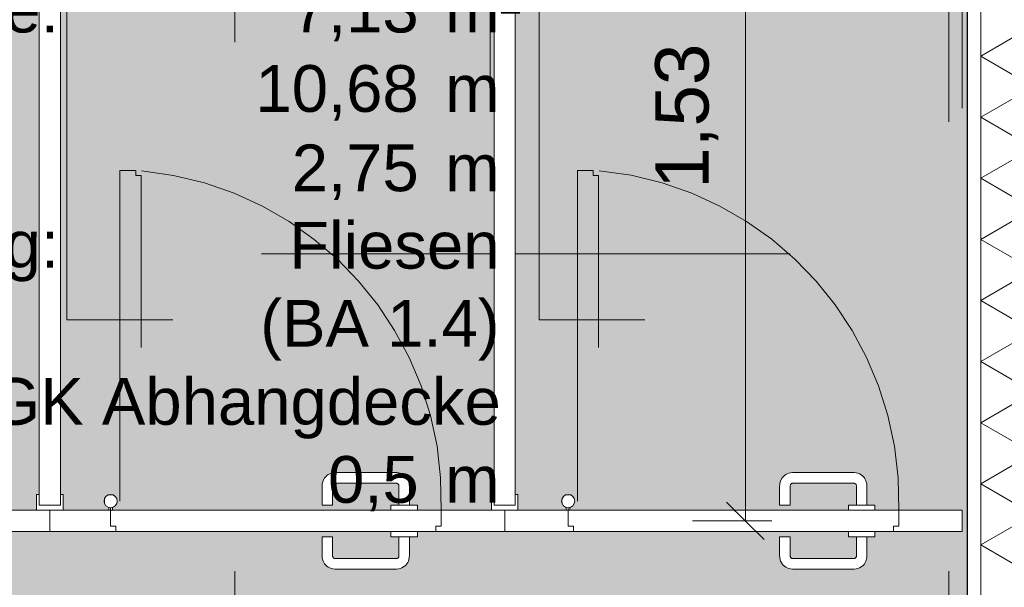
# Model space of a CAD drawing. Header units: metres. Extents: x -111 to 152, y -132 to 99.
# Tile 95 of 256: x -30.11 to -28.25, y -1.98 to -0.91. Entities that reach past the tile are written whole.
import ezdxf
from ezdxf.enums import TextEntityAlignment as Align

# ---------------------------------------------------------------- set-up
doc = ezdxf.new("R2010")
doc.units = ezdxf.units.M
doc.header["$PDMODE"] = 1
doc.header["$PDSIZE"] = -2
for name, pattern in [('Achsen 01', [5.291531, 3.175, -1.058062, 0.352704, -0.705764]), ('gestrichelt - 01', [2, 1, -1]), ('Raster 01', [2, 1, -1])]:
    doc.linetypes.add(name, pattern=pattern)
doc.layers.get('0').update_dxf_attribs({"lineweight": 25})
for name, color, linetype, lineweight in [('027_Tischlerarbeiten-340 WC Trennwände', 7, 'Continuous', 9), ('039_Trockenbauarbeiten-340 Gipskarton', 7, 'Continuous', 9), ('_1.35m (3D)', 7, 'Continuous', 9), ('_EG (2D)', 7, 'Continuous', 9), ('_EG - DS (2D)', 7, 'Continuous', 9), ('_GRU (2D)', 7, 'Continuous', 9), ('AV1-Stempel-Raumstempel', 7, 'Continuous', 9), ('Keine', 7, 'Continuous', 9)]:
    doc.layers.add(name, color=color, linetype=linetype, lineweight=lineweight)
for name, color, linetype, lineweight, true_color in [('039_Trockenbauarbeiten-340 Dämmung', 7, 'Continuous', 9, 0xc0c0c0), ('039_Trockenbauarbeiten-350 Deckenspiegel', 7, 'Continuous', 35, 0x008011), ('045_Sanitärausstattung-allg.', 9, 'Continuous', 9, 0x808080), ('AV1-Achsen', 1, 'Achsen 01', 18, 0xff0000), ('AV1-Raster', 7, 'Raster 01', 9, 0xa6a6a6)]:
    doc.layers.add(name, color=color, linetype=linetype, lineweight=lineweight, true_color=true_color)
doc.layers.get('0').freeze()
doc.styles.add('Arial', font='arial.ttf')
doc.styles.add('Arial (bold)', font='arialbd.ttf')
doc.dimstyles.new('COE 50', dxfattribs={"dimtxt": 126.090495, "dimasz": 0.001414, "dimexe": 0.001, "dimexo": 0.01, "dimgap": 0.001, "dimtad": 1, "dimdec": 3, "dimtxsty": 'Arial', "dimblk": 'VW_SLASH-3', "dimblk1": 'VW_SLASH-3', "dimblk2": 'VW_SLASH-3', "dimcen": 0, "dimadec": 3, "dimazin": 0, "dimtfac": 0.8, "dimtdec": 3, "dimtix": 1, "dimtmove": 0, "dimatfit": 0, "dimldrblk": 'VW_SLASH-2', "dimfxl": 0.002, "dimfxlon": 1, "dimfrac": 2, "dimtolj": 1, "dimarcsym": 0})

# ---------------------------------------------------------------- blocks, each defined once
blk = doc.blocks.new('Group-2')
at = {"layer": 'AV1-Raster'}
for p, q in [((-29.7, -22.95), (-29.7, 1.35)), ((-28.35, -22.95), (-28.35, 1.35)), ((1.35, -1.35), (-40.5, -1.35))]:
    blk.add_line(p, q, dxfattribs=at)
blk = doc.blocks.new('1.35m (3D)')
at = {"layer": 'AV1-Raster', "color": 7}
blk.add_blockref('Group-2', (0, 0), dxfattribs=at)
blk = doc.blocks.new('EG - DS (2D)')
at = {"layer": '039_Trockenbauarbeiten-350 Deckenspiegel', "linetype": 'Continuous', "lineweight": 0, "transparency": 33554483}
blk.add_hatch(color=106, dxfattribs=at).paths.add_polyline_path([(-30.925, -0.325), (-28.315, -0.325), (-28.315, -3.055), (-30.925, -3.055)])
at = {"layer": '039_Trockenbauarbeiten-350 Deckenspiegel', "flags": 128}
blk.add_lwpolyline([(-30.925, -0.325), (-28.315, -0.325), (-28.315, -3.055), (-30.925, -3.055)], close=True, dxfattribs=at)
blk = doc.blocks.new('Group-112')
at = {"layer": '045_Sanitärausstattung-allg.', "linetype": 'Raster 01', "flags": 128}
blk.add_lwpolyline([(-29.125, -0.875), (-28.325, -0.875), (-28.325, -1.475), (-29.125, -1.475)], close=True, dxfattribs=at)
at = {"color": 255, "transparency": 33554559}
blk.add_wipeout([(-28.905, -0.335), (-28.545, -0.335), (-28.545, -0.875), (-28.905, -0.875)], dxfattribs=at).dxf.layer = '045_Sanitärausstattung-allg.'
at = {"layer": '045_Sanitärausstattung-allg.', "flags": 128}
for points in [[(-28.905, -0.335), (-28.545, -0.335), (-28.545, -0.875), (-28.905, -0.875)], [(-28.855, -0.475), (-28.595, -0.475), (-28.595, -0.825), (-28.855, -0.825)]]:
    blk.add_lwpolyline(points, close=True, dxfattribs=at)
blk = doc.blocks.new('Group-113')
at = {"layer": '045_Sanitärausstattung-allg.', "linetype": 'Raster 01', "flags": 128}
blk.add_lwpolyline([(-30.0175, -0.875), (-29.2175, -0.875), (-29.2175, -1.475), (-30.0175, -1.475)], close=True, dxfattribs=at)
at = {"color": 255, "transparency": 33554559}
blk.add_wipeout([(-29.7975, -0.335), (-29.4375, -0.335), (-29.4375, -0.875), (-29.7975, -0.875)], dxfattribs=at).dxf.layer = '045_Sanitärausstattung-allg.'
at = {"layer": '045_Sanitärausstattung-allg.', "flags": 128}
for points in [[(-29.7975, -0.335), (-29.4375, -0.335), (-29.4375, -0.875), (-29.7975, -0.875)], [(-29.7475, -0.475), (-29.4875, -0.475), (-29.4875, -0.825), (-29.7475, -0.825)]]:
    blk.add_lwpolyline(points, close=True, dxfattribs=at)
blk = doc.blocks.new('Group-168')
at = {"color": 255, "linetype": 'Continuous', "lineweight": 5}
blk.add_wipeout([(-3.055, 28.11), (-0.125, 28.11), (-0.125, 28.21), (-3.055, 28.21)], dxfattribs=at).dxf.layer = '039_Trockenbauarbeiten-340 Dämmung'
blk = doc.blocks.new('Group-169')
at = {"layer": '039_Trockenbauarbeiten-340 Dämmung', "transparency": 33554687, "flags": 128}
blk.add_lwpolyline([(-1.958, 28.11), (-1.9003, 28.21), (-1.8426, 28.11), (-1.7848, 28.21), (-1.7271, 28.11), (-1.6694, 28.21), (-1.6116, 28.11), (-1.5539, 28.21), (-1.4962, 28.11), (-1.4384, 28.21), (-1.3807, 28.11), (-1.3229, 28.21), (-1.2652, 28.11), (-1.2075, 28.21), (-1.1497, 28.11), (-1.092, 28.21), (-1.0343, 28.11), (-0.9765, 28.21), (-0.9188, 28.11)], dxfattribs=at)
blk = doc.blocks.new('Group-170')
at = {"layer": '039_Trockenbauarbeiten-340 Dämmung'}
blk.add_blockref('Group-168', (0, 0), dxfattribs=at)
at = {"layer": '039_Trockenbauarbeiten-340 Dämmung', "transparency": 33554687}
blk.add_blockref('Group-169', (0, 0), dxfattribs=at)
blk = doc.blocks.new('Parametric Object-21')
at = {"layer": '039_Trockenbauarbeiten-340 Dämmung', "color": 7, "transparency": 33554687}
blk.add_blockref('Group-170', (0, 0), dxfattribs=at)
at = {"layer": '039_Trockenbauarbeiten-340 Dämmung', "color": 0, "flags": 1}
for tag in ['IFC_UUID', 'instanceID', 'prm0_name', 'prm0_type', 'prm0_value', 'prm1_name', 'prm1_type', 'prm1_value', 'prm2_name', 'prm2_type', 'prm2_value', 'prm3_name', 'prm3_type', 'prm3_value', 'prm4_name', 'prm4_type', 'prm4_value', 'prm5_name', 'prm5_type', 'prm5_value', 'prm6_name', 'prm6_type', 'prm6_value']:
    blk.add_attdef(tag, (-28.29, -3.055), '', height=0.00018, dxfattribs=at)
blk = doc.blocks.new('Group-214')
at = {"layer": '027_Tischlerarbeiten-340 WC Trennwände', "color": 253, "linetype": 'gestrichelt - 01', "lineweight": 9, "transparency": 33554687, "flags": 128}
blk.add_lwpolyline([(-29.9175, -1.8175), (-29.9175, -1.1925), (-29.8875, -1.1925), (-29.8875, -1.2025), (-29.8775, -1.2025), (-29.8775, -1.8075), (-29.8875, -1.8075), (-29.8875, -1.8175)], close=True, dxfattribs=at)
at = {"layer": '027_Tischlerarbeiten-340 WC Trennwände', "color": 253, "linetype": 'gestrichelt - 01', "lineweight": 9, "transparency": 33554687}
blk.add_arc((-29.935, -1.8158), 0.6253, 358.2358, 84.6435, dxfattribs=at)
at = {"color": 255}
for points in [[(-29.935, -1.8175), (-29.9315, -1.8175), (-29.9315, -1.835), (-29.935, -1.835)], [(-29.37, -1.885), (-29.37, -1.9182), (-29.3703, -1.9251), (-29.3719, -1.9308), (-29.3732, -1.9335), (-29.3749, -1.9361), (-29.3769, -1.9385), (-29.3792, -1.9406), (-29.3844, -1.9439), (-29.3873, -1.945), (-29.3902, -1.9458), (-29.3942, -1.9462), (-29.3968, -1.9462), (-29.492, -1.9462), (-29.5111, -1.9462), (-29.5147, -1.9459), (-29.5178, -1.9451), (-29.5208, -1.944), (-29.5236, -1.9425), (-29.5261, -1.9406), (-29.5284, -1.9385), (-29.5305, -1.9361), (-29.5334, -1.9309), (-29.535, -1.925), (-29.5351, -1.9247), (-29.5353, -1.9191), (-29.5353, -1.885), (-29.5153, -1.885), (-29.5153, -1.9191), (-29.5153, -1.9219), (-29.5153, -1.922), (-29.5149, -1.9232), (-29.5144, -1.9242), (-29.514, -1.9247), (-29.5135, -1.9251), (-29.513, -1.9255), (-29.5124, -1.9258), (-29.5118, -1.926), (-29.5112, -1.9262), (-29.5106, -1.9262), (-29.492, -1.9262), (-29.3968, -1.9262), (-29.394, -1.9262), (-29.3935, -1.926), (-29.3929, -1.9258), (-29.3918, -1.9251), (-29.3914, -1.9247), (-29.391, -1.9242), (-29.3906, -1.9237), (-29.3904, -1.9231), (-29.3901, -1.922), (-29.39, -1.9182), (-29.39, -1.885)]]:
    blk.add_wipeout(points, dxfattribs=at).dxf.layer = '027_Tischlerarbeiten-340 WC Trennwände'
at = {"layer": '027_Tischlerarbeiten-340 WC Trennwände', "flags": 128}
for points in [[(-29.935, -1.8175), (-29.9315, -1.8175), (-29.9315, -1.835), (-29.935, -1.835)], [(-29.37, -1.885), (-29.37, -1.9182), (-29.3703, -1.9251), (-29.3719, -1.9308), (-29.3732, -1.9335), (-29.3749, -1.9361), (-29.3769, -1.9385), (-29.3792, -1.9406), (-29.3844, -1.9439), (-29.3873, -1.945), (-29.3902, -1.9458), (-29.3942, -1.9462), (-29.3968, -1.9462), (-29.492, -1.9462), (-29.5111, -1.9462), (-29.5147, -1.9459), (-29.5178, -1.9451), (-29.5208, -1.944), (-29.5236, -1.9425), (-29.5261, -1.9406), (-29.5284, -1.9385), (-29.5305, -1.9361), (-29.5334, -1.9309), (-29.535, -1.925), (-29.5351, -1.9247), (-29.5353, -1.9191), (-29.5353, -1.885), (-29.5153, -1.885), (-29.5153, -1.9191), (-29.5153, -1.9219), (-29.5153, -1.922), (-29.5149, -1.9232), (-29.5144, -1.9242), (-29.514, -1.9247), (-29.5135, -1.9251), (-29.513, -1.9255), (-29.5124, -1.9258), (-29.5118, -1.926), (-29.5112, -1.9262), (-29.5106, -1.9262), (-29.492, -1.9262), (-29.3968, -1.9262), (-29.394, -1.9262), (-29.3935, -1.926), (-29.3929, -1.9258), (-29.3918, -1.9251), (-29.3914, -1.9247), (-29.391, -1.9242), (-29.3906, -1.9237), (-29.3904, -1.9231), (-29.3901, -1.922), (-29.39, -1.9182), (-29.39, -1.885)]]:
    blk.add_lwpolyline(points, close=True, dxfattribs=at)
at = {"color": 255}
for points in [[(-29.37, -1.825), (-29.37, -1.7918), (-29.3703, -1.7849), (-29.3719, -1.7792), (-29.3732, -1.7765), (-29.3749, -1.7739), (-29.3769, -1.7715), (-29.3792, -1.7694), (-29.3844, -1.7661), (-29.3873, -1.765), (-29.3902, -1.7642), (-29.3942, -1.7638), (-29.3968, -1.7638), (-29.492, -1.7638), (-29.5111, -1.7638), (-29.5147, -1.7641), (-29.5178, -1.7649), (-29.5208, -1.766), (-29.5236, -1.7675), (-29.5261, -1.7694), (-29.5284, -1.7715), (-29.5305, -1.7739), (-29.5334, -1.7791), (-29.535, -1.785), (-29.5351, -1.7853), (-29.5353, -1.7909), (-29.5353, -1.825), (-29.5153, -1.825), (-29.5153, -1.7909), (-29.5153, -1.7881), (-29.5153, -1.788), (-29.5149, -1.7868), (-29.5144, -1.7858), (-29.514, -1.7853), (-29.5135, -1.7849), (-29.513, -1.7845), (-29.5124, -1.7842), (-29.5118, -1.784), (-29.5112, -1.7838), (-29.5106, -1.7838), (-29.492, -1.7838), (-29.3968, -1.7838), (-29.394, -1.7838), (-29.3935, -1.784), (-29.3929, -1.7842), (-29.3918, -1.7849), (-29.3914, -1.7853), (-29.391, -1.7858), (-29.3906, -1.7863), (-29.3904, -1.7869), (-29.3901, -1.788), (-29.39, -1.7918), (-29.39, -1.825)], [(-29.32, -1.875), (-29.19, -1.875), (-29.19, -1.835), (-29.31, -1.835), (-29.31, -1.865), (-29.32, -1.865)]]:
    blk.add_wipeout(points, dxfattribs=at).dxf.layer = '027_Tischlerarbeiten-340 WC Trennwände'
at = {"layer": '027_Tischlerarbeiten-340 WC Trennwände', "flags": 128}
for points in [[(-29.37, -1.825), (-29.37, -1.7918), (-29.3703, -1.7849), (-29.3719, -1.7792), (-29.3732, -1.7765), (-29.3749, -1.7739), (-29.3769, -1.7715), (-29.3792, -1.7694), (-29.3844, -1.7661), (-29.3873, -1.765), (-29.3902, -1.7642), (-29.3942, -1.7638), (-29.3968, -1.7638), (-29.492, -1.7638), (-29.5111, -1.7638), (-29.5147, -1.7641), (-29.5178, -1.7649), (-29.5208, -1.766), (-29.5236, -1.7675), (-29.5261, -1.7694), (-29.5284, -1.7715), (-29.5305, -1.7739), (-29.5334, -1.7791), (-29.535, -1.785), (-29.5351, -1.7853), (-29.5353, -1.7909), (-29.5353, -1.825), (-29.5153, -1.825), (-29.5153, -1.7909), (-29.5153, -1.7881), (-29.5153, -1.788), (-29.5149, -1.7868), (-29.5144, -1.7858), (-29.514, -1.7853), (-29.5135, -1.7849), (-29.513, -1.7845), (-29.5124, -1.7842), (-29.5118, -1.784), (-29.5112, -1.7838), (-29.5106, -1.7838), (-29.492, -1.7838), (-29.3968, -1.7838), (-29.394, -1.7838), (-29.3935, -1.784), (-29.3929, -1.7842), (-29.3918, -1.7849), (-29.3914, -1.7853), (-29.391, -1.7858), (-29.3906, -1.7863), (-29.3904, -1.7869), (-29.3901, -1.788), (-29.39, -1.7918), (-29.39, -1.825)], [(-29.32, -1.875), (-29.19, -1.875), (-29.19, -1.835), (-29.31, -1.835), (-29.31, -1.865), (-29.32, -1.865)]]:
    blk.add_lwpolyline(points, close=True, dxfattribs=at)
at = {"color": 255}
for points in [[(-29.9385, -1.8175), (-29.935, -1.8175), (-29.935, -1.835), (-29.9385, -1.835)], [(-29.355, -1.875), (-29.355, -1.885), (-29.405, -1.885), (-29.405, -1.875)]]:
    blk.add_wipeout(points, dxfattribs=at).dxf.layer = '027_Tischlerarbeiten-340 WC Trennwände'
at = {"layer": '027_Tischlerarbeiten-340 WC Trennwände', "flags": 128}
for points in [[(-29.9385, -1.8175), (-29.935, -1.8175), (-29.935, -1.835), (-29.9385, -1.835)], [(-29.355, -1.875), (-29.355, -1.885), (-29.405, -1.885), (-29.405, -1.875)]]:
    blk.add_lwpolyline(points, close=True, dxfattribs=at)
at = {"color": 255}
blk.add_wipeout([(-29.935, -1.835), (-30.05, -1.835), (-30.05, -1.875), (-29.925, -1.875), (-29.925, -1.865), (-29.935, -1.865)], dxfattribs=at).dxf.layer = '027_Tischlerarbeiten-340 WC Trennwände'
at = {"layer": '027_Tischlerarbeiten-340 WC Trennwände', "flags": 128}
blk.add_lwpolyline([(-29.935, -1.835), (-30.05, -1.835), (-30.05, -1.875), (-29.925, -1.875), (-29.925, -1.865), (-29.935, -1.865)], close=True, dxfattribs=at)
at = {"color": 255}
blk.add_wipeout([(-29.9235, -1.8126), (-29.9234, -1.8222), (-29.9301, -1.829), (-29.9397, -1.8291), (-29.9465, -1.8224), (-29.9466, -1.8128), (-29.9399, -1.806), (-29.9303, -1.8059)], dxfattribs=at).dxf.layer = '027_Tischlerarbeiten-340 WC Trennwände'
at = {"layer": '027_Tischlerarbeiten-340 WC Trennwände'}
blk.add_circle((-29.935, -1.8175), 0.0125, dxfattribs=at)
at = {"color": 255}
blk.add_wipeout([(-29.935, -1.835), (-29.31, -1.835), (-29.31, -1.865), (-29.32, -1.865), (-29.32, -1.875), (-29.925, -1.875), (-29.925, -1.865), (-29.935, -1.865)], dxfattribs=at).dxf.layer = '027_Tischlerarbeiten-340 WC Trennwände'
at = {"layer": '027_Tischlerarbeiten-340 WC Trennwände', "flags": 128}
blk.add_lwpolyline([(-29.935, -1.835), (-29.31, -1.835), (-29.31, -1.865), (-29.32, -1.865), (-29.32, -1.875), (-29.925, -1.875), (-29.925, -1.865), (-29.935, -1.865)], close=True, dxfattribs=at)
at = {"color": 255}
blk.add_wipeout([(-29.355, -1.835), (-29.355, -1.825), (-29.405, -1.825), (-29.405, -1.835)], dxfattribs=at).dxf.layer = '027_Tischlerarbeiten-340 WC Trennwände'
at = {"layer": '027_Tischlerarbeiten-340 WC Trennwände', "flags": 128}
blk.add_lwpolyline([(-29.355, -1.835), (-29.355, -1.825), (-29.405, -1.825), (-29.405, -1.835)], close=True, dxfattribs=at)
blk = doc.blocks.new('COE - WC-Trennwand 01')
at = {"color": 255}
blk.add_wipeout([(0.01, 0.02), (1.49, 0.02), (1.49, -0.02), (0.01, -0.02)], dxfattribs=at).dxf.layer = '027_Tischlerarbeiten-340 WC Trennwände'
at = {"layer": '027_Tischlerarbeiten-340 WC Trennwände', "flags": 128}
blk.add_lwpolyline([(0.01, 0.02), (1.49, 0.02), (1.49, -0.02), (0.01, -0.02)], close=True, dxfattribs=at)
at = {"color": 255}
for points in [[(0.01, 0.02), (0.01, -0.02), (0.03, -0.02), (0.03, -0.025), (0, -0.025), (0, 0.025), (0.03, 0.025), (0.03, 0.02)], [(1.49, 0.02), (1.49, -0.02), (1.47, -0.02), (1.47, -0.025), (1.5, -0.025), (1.5, 0.025), (1.47, 0.025), (1.47, 0.02)]]:
    blk.add_wipeout(points, dxfattribs=at).dxf.layer = '027_Tischlerarbeiten-340 WC Trennwände'
at = {"layer": '027_Tischlerarbeiten-340 WC Trennwände', "flags": 128}
for points in [[(0.01, 0.02), (0.01, -0.02), (0.03, -0.02), (0.03, -0.025), (0, -0.025), (0, 0.025), (0.03, 0.025), (0.03, 0.02)], [(1.49, 0.02), (1.49, -0.02), (1.47, -0.02), (1.47, -0.025), (1.5, -0.025), (1.5, 0.025), (1.47, 0.025), (1.47, 0.02)]]:
    blk.add_lwpolyline(points, close=True, dxfattribs=at)
blk = doc.blocks.new('COE - WC-Tür 01')
at = {"layer": '027_Tischlerarbeiten-340 WC Trennwände', "color": 253, "linetype": 'gestrichelt - 01', "lineweight": 9, "transparency": 33554687, "flags": 128}
blk.add_lwpolyline([(0.0375, 0.7475), (0.6625, 0.7475), (0.6625, 0.7175), (0.6525, 0.7175), (0.6525, 0.7075), (0.0475, 0.7075), (0.0475, 0.7175), (0.0375, 0.7175)], close=True, dxfattribs=at)
at = {"layer": '027_Tischlerarbeiten-340 WC Trennwände', "color": 253, "linetype": 'gestrichelt - 01', "lineweight": 9, "transparency": 33554687}
blk.add_arc((0.0393, 0.765), 0.6253, 268.2358, 354.6435, dxfattribs=at)
at = {"color": 255}
for points in [[(0.0375, 0.765), (0.0375, 0.7615), (0.02, 0.7615), (0.02, 0.765)], [(-0.03, 0.2), (-0.0632, 0.2), (-0.0701, 0.2003), (-0.0758, 0.2019), (-0.0785, 0.2032), (-0.0811, 0.2049), (-0.0835, 0.2069), (-0.0856, 0.2092), (-0.0889, 0.2144), (-0.09, 0.2173), (-0.0908, 0.2202), (-0.0912, 0.2242), (-0.0912, 0.2268), (-0.0912, 0.322), (-0.0912, 0.3411), (-0.0909, 0.3447), (-0.0901, 0.3478), (-0.089, 0.3508), (-0.0875, 0.3536), (-0.0856, 0.3561), (-0.0835, 0.3584), (-0.0811, 0.3605), (-0.0759, 0.3634), (-0.07, 0.365), (-0.0697, 0.3651), (-0.0641, 0.3653), (-0.03, 0.3653), (-0.03, 0.3453), (-0.0641, 0.3453), (-0.0669, 0.3453), (-0.067, 0.3453), (-0.0682, 0.3449), (-0.0692, 0.3444), (-0.0697, 0.344), (-0.0701, 0.3435), (-0.0705, 0.343), (-0.0708, 0.3424), (-0.071, 0.3418), (-0.0712, 0.3412), (-0.0712, 0.3406), (-0.0712, 0.322), (-0.0712, 0.2268), (-0.0712, 0.224), (-0.071, 0.2235), (-0.0708, 0.2229), (-0.0701, 0.2218), (-0.0697, 0.2214), (-0.0692, 0.221), (-0.0687, 0.2206), (-0.0681, 0.2204), (-0.067, 0.2201), (-0.0632, 0.22), (-0.03, 0.22)]]:
    blk.add_wipeout(points, dxfattribs=at).dxf.layer = '027_Tischlerarbeiten-340 WC Trennwände'
at = {"layer": '027_Tischlerarbeiten-340 WC Trennwände', "flags": 128}
for points in [[(0.0375, 0.765), (0.0375, 0.7615), (0.02, 0.7615), (0.02, 0.765)], [(-0.03, 0.2), (-0.0632, 0.2), (-0.0701, 0.2003), (-0.0758, 0.2019), (-0.0785, 0.2032), (-0.0811, 0.2049), (-0.0835, 0.2069), (-0.0856, 0.2092), (-0.0889, 0.2144), (-0.09, 0.2173), (-0.0908, 0.2202), (-0.0912, 0.2242), (-0.0912, 0.2268), (-0.0912, 0.322), (-0.0912, 0.3411), (-0.0909, 0.3447), (-0.0901, 0.3478), (-0.089, 0.3508), (-0.0875, 0.3536), (-0.0856, 0.3561), (-0.0835, 0.3584), (-0.0811, 0.3605), (-0.0759, 0.3634), (-0.07, 0.365), (-0.0697, 0.3651), (-0.0641, 0.3653), (-0.03, 0.3653), (-0.03, 0.3453), (-0.0641, 0.3453), (-0.0669, 0.3453), (-0.067, 0.3453), (-0.0682, 0.3449), (-0.0692, 0.3444), (-0.0697, 0.344), (-0.0701, 0.3435), (-0.0705, 0.343), (-0.0708, 0.3424), (-0.071, 0.3418), (-0.0712, 0.3412), (-0.0712, 0.3406), (-0.0712, 0.322), (-0.0712, 0.2268), (-0.0712, 0.224), (-0.071, 0.2235), (-0.0708, 0.2229), (-0.0701, 0.2218), (-0.0697, 0.2214), (-0.0692, 0.221), (-0.0687, 0.2206), (-0.0681, 0.2204), (-0.067, 0.2201), (-0.0632, 0.22), (-0.03, 0.22)]]:
    blk.add_lwpolyline(points, close=True, dxfattribs=at)
at = {"color": 255}
for points in [[(0.03, 0.2), (0.0632, 0.2), (0.0701, 0.2003), (0.0758, 0.2019), (0.0785, 0.2032), (0.0811, 0.2049), (0.0835, 0.2069), (0.0856, 0.2092), (0.0889, 0.2144), (0.09, 0.2173), (0.0908, 0.2202), (0.0912, 0.2242), (0.0912, 0.2268), (0.0912, 0.322), (0.0912, 0.3411), (0.0909, 0.3447), (0.0901, 0.3478), (0.089, 0.3508), (0.0875, 0.3536), (0.0856, 0.3561), (0.0835, 0.3584), (0.0811, 0.3605), (0.0759, 0.3634), (0.07, 0.365), (0.0697, 0.3651), (0.0641, 0.3653), (0.03, 0.3653), (0.03, 0.3453), (0.0641, 0.3453), (0.0669, 0.3453), (0.067, 0.3453), (0.0682, 0.3449), (0.0692, 0.3444), (0.0697, 0.344), (0.0701, 0.3435), (0.0705, 0.343), (0.0708, 0.3424), (0.071, 0.3418), (0.0712, 0.3412), (0.0712, 0.3406), (0.0712, 0.322), (0.0712, 0.2268), (0.0712, 0.224), (0.071, 0.2235), (0.0708, 0.2229), (0.0701, 0.2218), (0.0697, 0.2214), (0.0692, 0.221), (0.0687, 0.2206), (0.0681, 0.2204), (0.067, 0.2201), (0.0632, 0.22), (0.03, 0.22)], [(-0.02, 0.15), (-0.02, 0.02), (0.02, 0.02), (0.02, 0.14), (-0.01, 0.14), (-0.01, 0.15)]]:
    blk.add_wipeout(points, dxfattribs=at).dxf.layer = '027_Tischlerarbeiten-340 WC Trennwände'
at = {"layer": '027_Tischlerarbeiten-340 WC Trennwände', "flags": 128}
for points in [[(0.03, 0.2), (0.0632, 0.2), (0.0701, 0.2003), (0.0758, 0.2019), (0.0785, 0.2032), (0.0811, 0.2049), (0.0835, 0.2069), (0.0856, 0.2092), (0.0889, 0.2144), (0.09, 0.2173), (0.0908, 0.2202), (0.0912, 0.2242), (0.0912, 0.2268), (0.0912, 0.322), (0.0912, 0.3411), (0.0909, 0.3447), (0.0901, 0.3478), (0.089, 0.3508), (0.0875, 0.3536), (0.0856, 0.3561), (0.0835, 0.3584), (0.0811, 0.3605), (0.0759, 0.3634), (0.07, 0.365), (0.0697, 0.3651), (0.0641, 0.3653), (0.03, 0.3653), (0.03, 0.3453), (0.0641, 0.3453), (0.0669, 0.3453), (0.067, 0.3453), (0.0682, 0.3449), (0.0692, 0.3444), (0.0697, 0.344), (0.0701, 0.3435), (0.0705, 0.343), (0.0708, 0.3424), (0.071, 0.3418), (0.0712, 0.3412), (0.0712, 0.3406), (0.0712, 0.322), (0.0712, 0.2268), (0.0712, 0.224), (0.071, 0.2235), (0.0708, 0.2229), (0.0701, 0.2218), (0.0697, 0.2214), (0.0692, 0.221), (0.0687, 0.2206), (0.0681, 0.2204), (0.067, 0.2201), (0.0632, 0.22), (0.03, 0.22)], [(-0.02, 0.15), (-0.02, 0.02), (0.02, 0.02), (0.02, 0.14), (-0.01, 0.14), (-0.01, 0.15)]]:
    blk.add_lwpolyline(points, close=True, dxfattribs=at)
at = {"color": 255}
for points in [[(0.0375, 0.7685), (0.0375, 0.765), (0.02, 0.765), (0.02, 0.7685)], [(-0.02, 0.185), (-0.03, 0.185), (-0.03, 0.235), (-0.02, 0.235)]]:
    blk.add_wipeout(points, dxfattribs=at).dxf.layer = '027_Tischlerarbeiten-340 WC Trennwände'
at = {"layer": '027_Tischlerarbeiten-340 WC Trennwände', "flags": 128}
for points in [[(0.0375, 0.7685), (0.0375, 0.765), (0.02, 0.765), (0.02, 0.7685)], [(-0.02, 0.185), (-0.03, 0.185), (-0.03, 0.235), (-0.02, 0.235)]]:
    blk.add_lwpolyline(points, close=True, dxfattribs=at)
at = {"color": 255}
blk.add_wipeout([(0.02, 0.765), (0.02, 0.885), (-0.02, 0.885), (-0.02, 0.755), (-0.01, 0.755), (-0.01, 0.765)], dxfattribs=at).dxf.layer = '027_Tischlerarbeiten-340 WC Trennwände'
at = {"layer": '027_Tischlerarbeiten-340 WC Trennwände', "flags": 128}
blk.add_lwpolyline([(0.02, 0.765), (0.02, 0.885), (-0.02, 0.885), (-0.02, 0.755), (-0.01, 0.755), (-0.01, 0.765)], close=True, dxfattribs=at)
at = {"color": 255}
blk.add_wipeout([(0.0424, 0.7535), (0.0328, 0.7534), (0.026, 0.7601), (0.0259, 0.7697), (0.0326, 0.7765), (0.0422, 0.7766), (0.049, 0.7699), (0.0491, 0.7603)], dxfattribs=at).dxf.layer = '027_Tischlerarbeiten-340 WC Trennwände'
at = {"layer": '027_Tischlerarbeiten-340 WC Trennwände'}
blk.add_circle((0.0375, 0.765), 0.0125, dxfattribs=at)
at = {"color": 255}
blk.add_wipeout([(0.02, 0.765), (0.02, 0.14), (-0.01, 0.14), (-0.01, 0.15), (-0.02, 0.15), (-0.02, 0.755), (-0.01, 0.755), (-0.01, 0.765)], dxfattribs=at).dxf.layer = '027_Tischlerarbeiten-340 WC Trennwände'
at = {"layer": '027_Tischlerarbeiten-340 WC Trennwände', "flags": 128}
blk.add_lwpolyline([(0.02, 0.765), (0.02, 0.14), (-0.01, 0.14), (-0.01, 0.15), (-0.02, 0.15), (-0.02, 0.755), (-0.01, 0.755), (-0.01, 0.765)], close=True, dxfattribs=at)
at = {"color": 255}
blk.add_wipeout([(0.02, 0.185), (0.03, 0.185), (0.03, 0.235), (0.02, 0.235)], dxfattribs=at).dxf.layer = '027_Tischlerarbeiten-340 WC Trennwände'
at = {"layer": '027_Tischlerarbeiten-340 WC Trennwände', "flags": 128}
blk.add_lwpolyline([(0.02, 0.185), (0.03, 0.185), (0.03, 0.235), (0.02, 0.235)], close=True, dxfattribs=at)
blk = doc.blocks.new('Raumstempel - Symbol - 1 (2D)')
at = {"layer": 'AV1-Stempel-Raumstempel', "attachment_point": 1, "line_spacing_factor": 0.967919, "style": 'Arial'}
for s, insert, char_height in [('Raumfläche:', (0.2, -0.6736), 0.088263), ('m²', (1.6225, -0.6736), 0.08826), ('Raumumf.:', (0.2, -0.8236), 0.08826), ('m', (1.6225, -0.8236), 0.0883), ('LRH:', (0.2, -0.9736), 0.08826), ('m', (1.6225, -0.9736), 0.0883), ('Bodenbelag:', (0.2, -1.118), 0.088263), ('Decke:', (0.2, -1.4131), 0.08826), ('Höhe DA:', (0.2, -1.5607), 0.08826), ('m', (1.6225, -1.5625), 0.0883)]:
    blk.add_mtext(s, dxfattribs=dict(at, insert=insert, char_height=char_height))
at = {"layer": 'AV1-Stempel-Raumstempel'}
for tag, style, p in [('Raumnummer', 'Arial', (0.2, -0.2337)), ('Raumname', 'Arial (bold)', (0.2, -0.4337))]:
    blk.add_attdef(tag, text='', height=0.1261, dxfattribs=dict(at, style=style)).set_placement(p, align=Align.TOP_LEFT)
at = {"layer": 'AV1-Stempel-Raumstempel', "style": 'Arial'}
for tag, p in [('Raumfläche', (1.5725, -0.6736)), ('Raumumfang', (1.5725, -0.8236)), ('LRH', (1.5725, -0.9736)), ('Bodenbelag', (1.7253, -1.1199)), ('Bodendetail', (1.7253, -1.2674)), ('Decke', (1.7278, -1.415)), ('Höhe_DA', (1.5725, -1.5625))]:
    blk.add_attdef(tag, text='', height=0.0883, dxfattribs=at).set_placement(p, align=Align.TOP_RIGHT)
blk = doc.blocks.new('VW_SLASH-3')
at = {"color": 0, "linetype": 'ByBlock', "lineweight": -2, "transparency": 16777216}
blk.add_line((0, 0), (-1, 0), dxfattribs=at)
at = {"color": 0, "linetype": 'Continuous', "lineweight": 15, "transparency": 16777216, "flags": 128}
blk.add_lwpolyline([(0.5, 0.5), (-0.5, -0.5)], dxfattribs=at)
blk = doc.blocks.new('*D1846')
at = {"layer": 'Defpoints', "color": 0}
for p in [(-30.925, -0.325), (-28.735, -0.325), (-30.915, -1.855)]:
    blk.add_point(p, dxfattribs=at)
at = {"layer": 'Keine', "color": 0, "linetype": 'Continuous', "lineweight": -2}
for p, q in [((-28.835, -0.325), (-28.685, -0.325)), ((-28.735, -1.7843), (-28.735, -0.3957)), ((-28.835, -1.855), (-28.685, -1.855))]:
    blk.add_line(p, q, dxfattribs=at)
at = {"layer": 'Keine', "color": 0, "lineweight": -2, "xscale": 0.070693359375, "yscale": 0.070693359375, "zscale": 0.070693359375}
for p, rotation in [((-28.735, -0.325), 90), ((-28.735, -1.855), 270)]:
    blk.add_blockref('VW_SLASH-3', p, dxfattribs=dict(at, rotation=rotation))
at = {"layer": 'Keine', "color": 0, "lineweight": 13, "insert": (-28.8456, -1.09), "char_height": 0.10087, "attachment_point": 5, "rotation": 90, "style": 'Arial'}
blk.add_mtext('\\A1;1,53', dxfattribs=at)
blk = doc.blocks.new('VW_SLASH-2')
at = {"color": 0, "linetype": 'ByBlock', "lineweight": -2, "transparency": 16777216}
blk.add_line((0, 0), (-1, 0), dxfattribs=at)
at = {"color": 0, "linetype": 'Continuous', "lineweight": 15, "transparency": 16777216, "flags": 128}
blk.add_lwpolyline([(0.5, 0.5), (-0.5, -0.5)], dxfattribs=at)
blk = doc.blocks.new('Group-714')
at = {"layer": 'AV1-Achsen'}
blk.add_line((-28.35, -26.5), (-28.35, 4.9), dxfattribs=at)
blk = doc.blocks.new('GRU (2D)')
at = {"layer": 'AV1-Achsen', "color": 7}
blk.add_blockref('Group-714', (0, 0), dxfattribs=at)
blk = doc.blocks.new('EG (2D)')
at = {"layer": '045_Sanitärausstattung-allg.', "color": 7}
for name in ['Group-113', 'Group-112']:
    blk.add_blockref(name, (0, 0), dxfattribs=at)
at = {"color": 255}
blk.add_wipeout([(-28.19, -3.055), (-28.19, -0.125), (-28.29, -0.125), (-28.29, -3.055)], dxfattribs=at).dxf.layer = '039_Trockenbauarbeiten-340 Dämmung'
at = {"layer": '039_Trockenbauarbeiten-340 Dämmung', "flags": 128}
blk.add_lwpolyline([(-28.19, -3.055), (-28.19, -0.125), (-28.29, -0.125), (-28.29, -3.055)], close=True, dxfattribs=at)
at = {"layer": '027_Tischlerarbeiten-340 WC Trennwände', "color": 7}
blk.add_blockref('Group-214', (0, 0), dxfattribs=at)
at = {"layer": '027_Tischlerarbeiten-340 WC Trennwände', "color": 7, "rotation": 90}
for p in [(-30.05, -1.835), (-29.19, -1.835)]:
    blk.add_blockref('COE - WC-Trennwand 01', p, dxfattribs=at)
at = {"layer": '039_Trockenbauarbeiten-340 Dämmung', "rotation": 90}
blk.add_blockref('Parametric Object-21', (-0.08, 0), dxfattribs=at)
at = {"layer": '027_Tischlerarbeiten-340 WC Trennwände', "color": 7, "rotation": 90}
for p in [(-30.03, -1.855), (-28.305, -1.855)]:
    blk.add_blockref('COE - WC-Tür 01', p, dxfattribs=at)
at = {"color": 255}
blk.add_wipeout([(-28.315, -3.055), (-28.29, -3.055), (-28.29, -0.125), (-28.315, -0.125)], dxfattribs=at).dxf.layer = '039_Trockenbauarbeiten-340 Gipskarton'
at = {"layer": '039_Trockenbauarbeiten-340 Gipskarton', "flags": 128}
blk.add_lwpolyline([(-28.315, -3.055), (-28.29, -3.055), (-28.29, -0.125), (-28.315, -0.125)], close=True, dxfattribs=at)
at = {"layer": 'AV1-Stempel-Raumstempel'}
blk.add_blockref('Raumstempel - Symbol - 1 (2D)', (-30.925, -0.17), dxfattribs=at).add_auto_attribs({'Raumname': 'Toilette - Damen', 'Raumnummer': '018', 'Bodendetail': '(BA 1.4)', 'Raumfläche': '7,13', 'LRH': '2,75', 'Raumumfang': '10,68', 'Höhe_DA': '0,5', 'Decke': 'GK Abhangdecke', 'Bodenbelag': 'Fliesen'})
at = {"layer": 'Keine', "color": 230, "linetype": 'Continuous', "lineweight": 13}
dim = blk.add_linear_dim(base=(-28.735, -0.325), p1=(-30.915, -1.855), p2=(-30.925, -0.325), angle=270, text='1,53', dimstyle='COE 50', override={"dimtxt": 0.100872, "dimasz": 0.070693, "dimexe": 0.05, "dimgap": 0.05, "dimpost": '<>', "dimtxsty": 'Arial', "dimtmove": 2, "dimfxl": 0.1}, dxfattribs=at)
dim.commit()
dim.dimension.update_dxf_attribs({"geometry": '*D1846', "text_midpoint": (-28.8456, -1.09)})

msp = doc.modelspace()

# ---------------------------------------------------------------- block references
at = {"layer": '_1.35m (3D)'}
msp.add_blockref('1.35m (3D)', (0, 0), dxfattribs=at)

# ---------------------------------------------------------------- next in the draw order: block references
at = {"layer": '_EG - DS (2D)'}
msp.add_blockref('EG - DS (2D)', (0, 0), dxfattribs=at)

# ---------------------------------------------------------------- next in the draw order: block references
at = {"layer": '_EG (2D)'}
msp.add_blockref('EG (2D)', (0, 0), dxfattribs=at)

# ---------------------------------------------------------------- next in the draw order: block references
at = {"layer": '_GRU (2D)'}
msp.add_blockref('GRU (2D)', (0, 0), dxfattribs=at)

doc.saveas('drawing.dxf')
